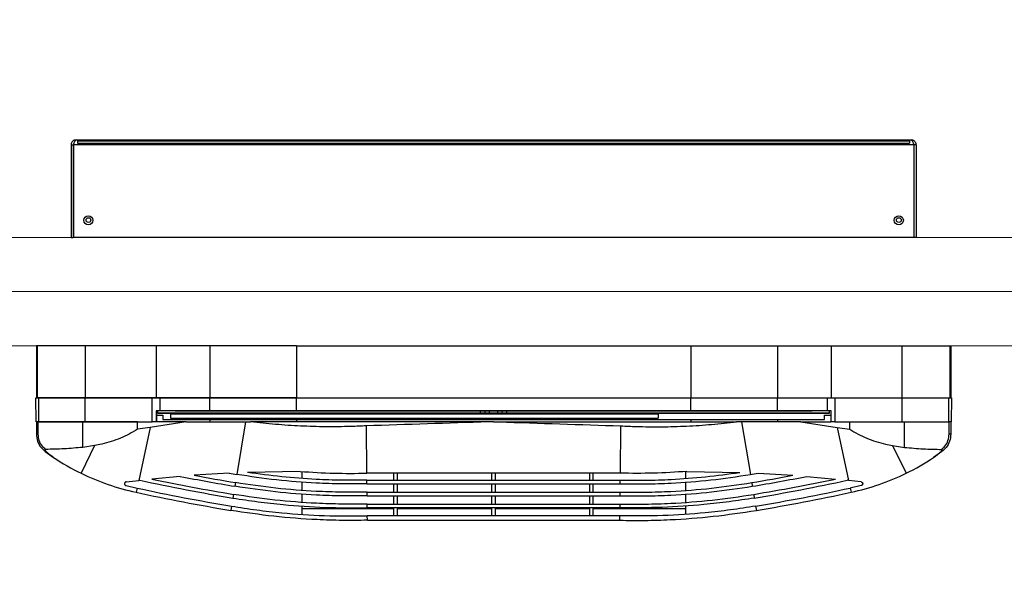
# Model space of a CAD drawing. Header units: millimetres. Extents: x -53179 to 121817, y -123620 to 254214.
# Tile 171 of 256: x 28677 to 29131, y 12651 to 12905. Entities that reach past the tile are written whole.
import ezdxf
from ezdxf import colors
from ezdxf.entities.mleader import LeaderData, LeaderLine
from ezdxf.math import Vec2, Vec3

# ---------------------------------------------------------------- set-up
doc = ezdxf.new("R2010")
doc.units = ezdxf.units.MM
doc.layers.add('_BV_NAWIEWNIK_OKIENNY', color=3, linetype='Continuous')
doc.layers.add('WM_opis', color=7, linetype='Continuous')
doc.layers.add('xref', color=8, linetype='Continuous', lineweight=13)
doc.layers.add('xref_ACAD-LSN_dyspozytornia_PW_rzuty_12$0$A okna zewnetrzne', color=8, linetype='Continuous', lineweight=9)
doc.styles.get("Standard").update_dxf_attribs({"font": 'arial.ttf'})

# ---------------------------------------------------------------- blocks, each defined once
blk = doc.blocks.new('xref_ACAD-LSN_dyspozytornia_PW_rzuty_12$0$blok do okna')
blk.add_lwpolyline([(-78.5, 0), (28.5, 0)])
blk = doc.blocks.new('xref_ACAD-LSN_dyspozytornia_PW_rzuty_12')
at = {"layer": 'xref_ACAD-LSN_dyspozytornia_PW_rzuty_12$0$A okna zewnetrzne', "linetype": 'Continuous', "lineweight": 9}
blk.add_lwpolyline([(70409.684, 91964.72), (70409.684, 91969.72), (70242.684, 91969.72), (70242.684, 91964.72)], close=True, dxfattribs=at)
at = {"layer": 'xref_ACAD-LSN_dyspozytornia_PW_rzuty_12$0$A okna zewnetrzne', "linetype": 'Continuous', "lineweight": 9, "rotation": 180}
blk.add_blockref('xref_ACAD-LSN_dyspozytornia_PW_rzuty_12$0$blok do okna', (70326.184, 91967.22), dxfattribs=at)
blk = doc.blocks.new('press aqustic + Bpro+dbr press_2')
at = {"layer": '_BV_NAWIEWNIK_OKIENNY', "linetype": 'Continuous', "lineweight": 25}
for p, q in [((-40.72, 211), (-40.72, 210.19)), ((-35, 211), (-40.72, 211)), ((-40.72, 210.19), (-35, 210.19)), ((-35, 211.09), (-24, 211.28)), ((-35, 210.02), (-35, 211.09)), ((-24, 210.05), (-35, 210.02)), ((-35, 189.65), (-35, 210.02)), ((-24, 211.28), (-24, 210.05)), ((0, 211), (-24, 211)), ((0, 210.98), (-24, 210.98)), ((0, 210.76), (-24, 210.76)), ((0, 210.58), (-24, 210.58)), ((-48.78, 206.93), (-51.48, 203.08)), ((50, 195), (50, 194)), ((92.7, 195), (50, 195)), ((92.7, 194), (50, 194)), ((50, -193.93), (50, 193.93)), ((92.7, 193.93), (50, 193.93)), ((52.5, 194), (52.5, 193.93)), ((67.5, 194), (67.5, 193.93)), ((92.7, 195), (92.7, 194)), ((92.7, -193.93), (92.7, 193.93)), ((94.5, 192), (93.5, 192)), ((93.5, 192), (93.5, -192)), ((94.5, 192), (94.5, -192)), ((95, 192.7), (95, -192.7)), ((-46.01, 184.14), (-58.79, 190.35)), ((-46.01, 184.14), (-46.82, 189.65)), ((-46.82, 189.65), (-35, 189.65)), ((-35, 164.4), (-35, 189.65)), ((-35, 188.49), (-24, 188.51)), ((0, 188.44), (-24, 188.44)), ((-24, 155.78), (-24, 188.44)), ((0, 155.78), (0, 188.44)), ((-64.48, 169.65), (-65.6, 164.58)), ((-62.72, 169.56), (-62.06, 163.81)), ((-65.6, 164.58), (-67.55, 165)), ((-37.7, 158.53), (-62.06, 163.81)), ((-62.06, 163.81), (-62, 163.23)), ((-37.7, 158.53), (-38.48, 164.4)), ((-38.48, 164.4), (-35, 164.4)), ((-60.22, 144.59), (-61.42, 157.77)), ((-35, 141.84), (-37.7, 158.53)), ((-35, 157.53), (-24, 157.55)), ((-35, 155.8), (-35, 157.53)), ((-30, 155.81), (-35, 155.8)), ((-35, 155.8), (-35, 155.74)), ((-35, 141.84), (-35, 155.65)), ((-32, 155.65), (-35, 155.65)), ((-30, 155.65), (-32, 155.65)), ((-32, 155.65), (-32, 152.65)), ((-31.1, 154.87), (-31, 154.97)), ((-31.1, 6), (-31.1, 154.87)), ((-31, 154.97), (-30, 154.99)), ((-31, 154.97), (-31, 6)), ((-30, 154.08), (-30, 155.81)), ((-24, 157.55), (-24, 154.08)), ((0, 155.78), (-24, 155.78)), ((-24, 131), (-24, 155.78)), ((0, 131), (0, 155.78)), ((-32, 152.65), (-34, 152.65)), ((-34, 152.65), (-34, 130.97)), ((-30, 131.01), (-30, 154.08)), ((-24, 154.08), (-30, 154.08)), ((-24, 154.08), (-24, 131.01)), ((-31.4, 149.13), (-33.4, 149.1)), ((-33.4, 149.1), (-33.4, -75.9)), ((-31.4, 149.13), (-31.4, -75.93)), ((-30.2, -147), (-30.2, 147)), ((-30.2, 147), (-30, 147)), ((-35, 141.84), (-35, 114.45)), ((-58.75, 122.04), (-59.72, 138.15)), ((-34, 130.97), (-35, 130.97)), ((-34, 130.97), (-34, 91)), ((-30, 131.01), (-24, 131.01)), ((-30, 91), (-30, 131.01)), ((-24, 131.01), (-24, 91)), ((0, 131), (-24, 131)), ((-24, 91), (-24, 131)), ((0, 91), (0, 131)), ((-73.95, 120.92), (-75.92, 121.25)), ((-68.52, 120.02), (-70.2, 120.3)), ((-63.1, 119.12), (-64.77, 119.4)), ((-35, 114.45), (-59.35, 118.5)), ((-57.95, 89.23), (-58.4, 113.64)), ((-35, 114.45), (-35, 112.17)), ((-35, 0), (-35, 112.17)), ((-34, 91), (-35, 91)), ((-34, 91), (-34, -91)), ((-30, 91), (-24, 91)), ((-30, -91), (-30, 91)), ((0, 91), (-24, 91)), ((-24, 91), (-24, -91)), ((0, 91), (0, -91)), ((-73.79, 88.5), (-77.74, 88.5)), ((-73.93, 88.5), (-77.74, 88.5)), ((-75, 88.5), (-75, 46)), ((-73.93, 88.5), (-73.93, 88.5)), ((-68.42, 88.5), (-72.23, 88.5)), ((-68.29, 88.5), (-72.1, 88.5)), ((-62.9, 88.5), (-66.71, 88.5)), ((-62.78, 88.5), (-66.59, 88.5)), ((-57.95, 88.5), (-61.2, 88.5)), ((-57.99, 88.5), (-61.1, 88.5)), ((-31.1, 61.72), (-31.4, 61.72)), ((-80.46, 58.28), (-78.46, 58.3)), ((-80.46, 58.28), (-80.46, -58.28)), ((-78.46, 58.3), (-78.46, 58.3)), ((-78.46, -58.3), (-78.46, 58.3)), ((-74.66, 58.34), (-72.96, 58.36)), ((-74.66, 58.34), (-74.66, 58.34)), ((-74.66, -58.34), (-74.66, 58.34)), ((-72.96, 58.36), (-72.96, 58.36)), ((-72.96, 58.36), (-72.96, -58.36)), ((-69.16, 58.4), (-67.46, 58.41)), ((-69.16, 58.4), (-69.16, 58.4)), ((-69.16, 58.4), (-69.16, -58.4)), ((-67.46, 58.41), (-67.46, 58.42)), ((-67.46, 58.41), (-67.46, -58.41)), ((-63.66, 58.45), (-61.96, 58.47)), ((-63.66, 58.45), (-63.66, 58.46)), ((-63.66, 58.45), (-63.66, -58.45)), ((-61.96, 58.47), (-61.96, 58.47)), ((-61.96, 58.47), (-61.96, -58.47)), ((-58.77, 58.5), (-36.89, 58.73)), ((-58.77, -58.5), (-58.77, 58.5)), ((-31.4, 58.28), (-31.1, 58.28)), ((-78.46, 46), (-74.66, 46)), ((-72.96, 46), (-69.16, 46)), ((-67.46, 46), (-63.66, 46)), ((-61.96, 46), (-58.77, 46)), ((-78.46, 44.4), (-74.66, 44.4)), ((-75, 44.4), (-75, 0.8)), ((-72.96, 44.4), (-69.16, 44.4)), ((-67.46, 44.4), (-63.66, 44.4)), ((-61.96, 44.4), (-58.77, 44.4)), ((-34, 42.55), (-33.4, 42.57)), ((-34, 30.65), (-33.4, 30.63)), ((-31, 6), (-30.2, 6)), ((-78.46, 0.8), (-74.66, 0.8)), ((-72.96, 0.8), (-69.16, 0.8)), ((-67.46, 0.8), (-63.66, 0.8)), ((-61.96, 0.8), (-58.77, 0.8)), ((-31.1, 1.72), (-31.4, 1.72)), ((-31.1, 2), (-31.1, 4.13)), ((-31, 2), (-31.1, 2)), ((-31.1, -2), (-31.1, 2)), ((-30.2, 4.01), (-31, 4.03)), ((-31, 4.03), (-31, 2)), ((-31, 2), (-31, -2)), ((-30.2, 2), (-31, 2)), ((-78.46, -0.8), (-74.66, -0.8)), ((-75, -0.8), (-75, -44.4)), ((-72.96, -0.8), (-69.16, -0.8)), ((-67.46, -0.8), (-63.66, -0.8)), ((-61.96, -0.8), (-58.77, -0.8)), ((-35, 0), (-35, -112.17)), ((-31.4, -1.72), (-31.1, -1.72)), ((-31, -2), (-31.1, -2)), ((-31.1, -4.13), (-31.1, -2)), ((-31, -2), (-31, -4.03)), ((-31, -2), (-30.2, -2)), ((-31, -4.03), (-30.2, -4.01)), ((-31.1, -154.87), (-31.1, -6)), ((-31, -6), (-31, -154.97)), ((-30.2, -6), (-31, -6)), ((-78.46, -44.4), (-74.66, -44.4)), ((-72.96, -44.4), (-69.16, -44.4)), ((-67.46, -44.4), (-63.66, -44.4)), ((-61.96, -44.4), (-58.77, -44.4)), ((-78.46, -46), (-74.66, -46)), ((-75, -46), (-75, -88.5)), ((-72.96, -46), (-69.16, -46)), ((-67.46, -46), (-63.66, -46)), ((-61.96, -46), (-58.77, -46)), ((-80.46, -58.28), (-78.46, -58.3)), ((-78.46, -58.3), (-78.46, -58.3)), ((-74.66, -58.34), (-74.66, -58.34)), ((-74.66, -58.34), (-72.96, -58.36)), ((-72.96, -58.36), (-72.96, -58.36)), ((-69.16, -58.4), (-69.16, -58.4)), ((-69.16, -58.4), (-67.46, -58.41)), ((-67.46, -58.41), (-67.46, -58.42)), ((-63.66, -58.45), (-63.66, -58.46)), ((-63.66, -58.45), (-61.96, -58.47)), ((-61.96, -58.47), (-61.96, -58.47)), ((-58.77, -58.5), (-36.89, -58.73)), ((-31.1, -58.28), (-31.4, -58.28)), ((-31.4, -61.72), (-31.1, -61.72)), ((-31.4, -75.93), (-33.4, -75.9)), ((-73.93, -88.5), (-77.74, -88.5)), ((-73.79, -88.5), (-77.74, -88.5)), ((-73.93, -88.5), (-73.93, -88.5)), ((-68.42, -88.5), (-72.23, -88.5)), ((-68.29, -88.5), (-72.1, -88.5)), ((-62.9, -88.5), (-66.71, -88.5)), ((-62.78, -88.5), (-66.59, -88.5)), ((-57.95, -88.5), (-61.2, -88.5)), ((-57.99, -88.5), (-61.1, -88.5)), ((-57.95, -89.23), (-58.4, -113.64)), ((-34, -91), (-35, -91)), ((-34, -91), (-34, -130.97)), ((-30, -131.01), (-30, -91)), ((-30, -91), (-24, -91)), ((0, -91), (-24, -91)), ((-24, -91), (-24, -131)), ((-24, -91), (-24, -130.89)), ((0, -91), (0, -131)), ((-35, -114.45), (-35, -112.17)), ((-35, -114.45), (-59.35, -118.5)), ((-35, -141.84), (-35, -114.45)), ((-73.95, -120.92), (-75.92, -121.25)), ((-68.52, -120.02), (-70.2, -120.3)), ((-63.1, -119.12), (-64.77, -119.4)), ((-58.75, -122.04), (-59.72, -138.15)), ((-34, -130.97), (-35, -130.97)), ((-34, -130.97), (-34, -152.65)), ((-30, -131.01), (-24, -131.01)), ((-30, -154.08), (-30, -131.01)), ((-24, -130.89), (-24, -130.89)), ((-24, -130.89), (-24, -131.01)), ((-24, -130.89), (-24, -131.01)), ((0, -131), (-24, -131)), ((-24, -131), (-24, -155.78)), ((-24, -131.01), (-24, -154.08)), ((0, -131), (0, -155.78)), ((-60.22, -144.59), (-61.42, -157.77)), ((-35, -141.84), (-37.7, -158.53)), ((-35, -141.84), (-35, -155.65)), ((-30, -147), (-30.2, -147)), ((-34, -152.65), (-32, -152.65)), ((-32, -152.65), (-32, -155.65)), ((-30, -154.08), (-24, -154.08)), ((-30, -155.81), (-30, -154.08)), ((-24, -154.08), (-24, -157.55)), ((-37.7, -158.53), (-62.06, -163.81)), ((-37.7, -158.53), (-38.48, -164.4)), ((-32, -155.65), (-35, -155.65)), ((-35, -155.74), (-35, -155.8)), ((-35, -157.53), (-35, -155.8)), ((-35, -155.8), (-30, -155.81)), ((-24, -157.55), (-35, -157.53)), ((-30, -155.65), (-32, -155.65)), ((-31.1, -154.87), (-31, -154.97)), ((-31, -154.97), (-30, -154.99)), ((0, -155.78), (-24, -155.78)), ((-24, -155.78), (-24, -188.44)), ((0, -155.78), (0, -188.44)), ((-62.06, -163.81), (-62, -163.23)), ((-65.6, -164.58), (-67.55, -165)), ((-64.48, -169.65), (-65.6, -164.58)), ((-62.72, -169.56), (-62.06, -163.81)), ((-38.48, -164.4), (-35, -164.4)), ((-35, -164.4), (-35, -189.65)), ((-46.01, -184.14), (-58.79, -190.35)), ((-46.01, -184.14), (-46.82, -189.65)), ((-46.82, -189.65), (-35, -189.65)), ((-35, -188.48), (-24, -188.5)), ((-35, -189.65), (-35, -210.02)), ((0, -188.44), (-24, -188.44)), ((92.7, -193.93), (50, -193.93)), ((50, -195), (50, -194)), ((92.7, -194), (50, -194)), ((92.7, -195), (50, -195)), ((52.5, -194), (52.5, -193.93)), ((67.5, -194), (67.5, -193.93)), ((92.7, -195), (92.7, -194)), ((94.5, -192), (93.5, -192)), ((-48.78, -206.93), (-51.48, -203.08)), ((-40.72, -210.19), (-35, -210.19)), ((-40.72, -211), (-40.72, -210.19)), ((-35, -211), (-40.72, -211)), ((-35, -210.02), (-24, -210.05)), ((-35, -211.09), (-35, -210.02)), ((-24, -211.28), (-35, -211.09)), ((-24, -210.05), (-24, -211.28)), ((0, -210.58), (-24, -210.58)), ((0, -210.76), (-24, -210.76)), ((0, -210.98), (-24, -210.98)), ((0, -211), (-24, -211))]:
    blk.add_line(p, q, dxfattribs=at)
at = {"layer": '_BV_NAWIEWNIK_OKIENNY', "linetype": 'Continuous', "lineweight": 25, "flags": 128}
for points in [[(-31.4, 44.65), (-31.27, 44.53), (-31.1, 44.33)], [(-31.1, -44.33), (-31.27, -44.53), (-31.4, -44.65)]]:
    blk.add_lwpolyline(points, dxfattribs=at)
at = {"layer": '_BV_NAWIEWNIK_OKIENNY', "linetype": 'Continuous', "lineweight": 25}
for centre, radius in [((57.9, 187), 2.1), ((58, 187), 1.1), ((57.9, -187), 2.1), ((58, -187), 1.1)]:
    blk.add_circle(centre, radius, dxfattribs=at)
for centre, radius, start, end in [((-48.76, 206.38), 0.554, 48.8487, 91.1), ((36.65, 144.02), 106.09, 146.1673, 154.1047), ((42.62, 141.12), 112.73, 154.1047, 167.7689), ((823.05, -28.06), 911.28, 167.76893, 170.56982), ((823.05, -28.06), 909.28, 167.76893, 170.56982), ((823.05, -28.06), 905.48, 167.80402, 170.56982), ((823.05, -28.06), 903.78, 168.13461, 170.56982), ((823.05, -28.06), 899.98, 168.9399, 170.56982), ((823.05, -28.06), 898.28, 169.33695, 170.56982), ((823.05, -28.06), 894.48, 170.33988, 170.56982), ((-32.4, 43.4), 1.6, 128.6822, 180), ((-32.4, -43.4), 1.6, 180, 231.3178), ((823.05, 28.06), 911.28, 189.43018, 192.23107), ((823.05, 28.06), 909.28, 189.43018, 192.23107), ((823.05, 28.06), 905.48, 189.43018, 192.19598), ((823.05, 28.06), 903.78, 189.43018, 191.86539), ((823.05, 28.06), 899.98, 189.43018, 191.0601), ((823.05, 28.06), 898.28, 189.43018, 190.66305), ((823.05, 28.06), 894.48, 189.43018, 189.66012), ((42.62, -141.12), 112.73, 192.2311, 205.8953), ((36.65, -144.02), 106.09, 205.8953, 213.8327), ((-48.76, -206.38), 0.554, 268.9, 311.1513)]:
    blk.add_arc(centre, radius, start, end, dxfattribs=at)
for points, knots in [([(-40.72, 211), (-41.83, 210.89), (-44.04, 210.67), (-46.87, 209.12), (-48.18, 207.61), (-48.78, 206.93)], [0, 0, 0, 0, 0.354518, 0.708699, 1, 1, 1, 1]), ([(-47.76, 206.78), (-47.29, 207.3), (-46.15, 208.55), (-43.71, 209.89), (-41.72, 210.09), (-40.72, 210.19)], [0, 0, 0, 0, 0.26193, 0.631015, 1, 1, 1, 1]), ([(-35, 210.02), (-35, 206.48), (-35, 202.93), (-35, 197.54), (-35, 195.74), (-35, 192.12), (-35, 190.31), (-35, 188.49), (-35, 188.49), (-35, 188.49), (-35, 188.49)], [-0.044316, -0.044316, -0.044316, -0.044316, 0.469804, 0.469804, 0.726864, 0.726864, 0.983924, 0.983924, 0.983924, 0.983951, 0.983951, 0.983951, 0.983951]), ([(-24, 210.76), (-24, 210.82), (-24, 210.94), (-24, 210.97), (-24, 210.98)], [0, 0, 0, 0, 0.499926, 1, 1, 1, 1]), ([(-24, 210.58), (-24, 210.61), (-24, 210.68), (-24, 210.74), (-24, 210.76)], [0, 0, 0, 0, 0.4955515, 1, 1, 1, 1]), ([(-24, 188.44), (-24, 189.89), (-24, 192.84), (-24, 197.13), (-24, 201.39), (-24, 205.82), (-24, 208.9), (-24, 210.58)], [0, 0, 0, 0, 0.1949605, 0.3966085, 0.5812035, 0.771816, 1, 1, 1, 1]), ([(-24, 210.05), (-24, 206.51), (-24, 202.96), (-24, 197.57), (-24, 195.77), (-24, 192.14), (-24, 190.33), (-24, 188.51)], [-0.044316, -0.044316, -0.044316, -0.044316, 0.469804, 0.469804, 0.726864, 0.726864, 0.983924, 0.983924, 0.983924, 0.983924]), ([(0, 210.76), (0, 210.82), (0, 210.94), (0, 210.97), (0, 210.98)], [0, 0, 0, 0, 0.499926, 1, 1, 1, 1]), ([(0, 210.58), (0, 210.61), (0, 210.68), (0, 210.74), (0, 210.76)], [0, 0, 0, 0, 0.4955515, 1, 1, 1, 1]), ([(0, 188.44), (0, 189.89), (0, 192.84), (0, 197.13), (0, 201.39), (0, 205.82), (0, 208.9), (0, 210.58)], [0, 0, 0, 0, 0.194974, 0.396617, 0.581222, 0.771843, 1, 1, 1, 1]), ([(-51.48, 203.08), (-51.1, 203.63), (-50.45, 204.56), (-49.44, 205.83), (-48.75, 206.47), (-48.4, 206.79)], [0, 0, 0, 0, 0.413887, 0.705426, 1, 1, 1, 1]), ([(-48.4, 206.79), (-48.32, 206.85), (-48.21, 206.93), (-48.05, 207), (-47.95, 207.02), (-47.88, 207.01), (-47.83, 206.98), (-47.79, 206.94), (-47.77, 206.87), (-47.76, 206.82), (-47.76, 206.78)], [0, 0, 0, 0, 0.329708, 0.491583, 0.612974, 0.682493, 0.74174, 0.801052, 0.881975, 1, 1, 1, 1]), ([(-46.82, 189.65), (-47.09, 192.5), (-47.63, 198.22), (-47.72, 203.93), (-47.76, 206.78)], [0, 0, 0, 0, 0.499185, 1, 1, 1, 1]), ([(93.63, 193.6), (93.63, 193.61), (93.53, 193.75), (93.2, 193.93), (92.87, 193.98), (92.7, 194)], [0, 0, 0, 0, 0.0213885, 0.5106943, 1, 1, 1, 1]), ([(-35, 188.49), (-35, 188.49), (-35, 188.49), (-35, 188.49), (-35, 178.17), (-35, 167.85), (-35, 157.53)], [0.00022, 0.00022, 0.00022, 0.00022, 0.0002375, 0.0002375, 0.0002375, 0.9497193, 0.9497193, 0.9497193, 0.9497193]), ([(-38.48, 164.4), (-39.25, 165.65), (-40.8, 168.15), (-42.63, 172.22), (-44.15, 176.46), (-45.26, 180.46), (-45.79, 183.05), (-46.01, 184.14)], [0, 0, 0, 0, 0.206803, 0.413739, 0.627676, 0.841663, 1, 1, 1, 1]), ([(-62.72, 169.56), (-62.74, 169.66), (-62.79, 169.86), (-62.97, 170.1), (-63.21, 170.28), (-63.51, 170.36), (-63.83, 170.34), (-64.12, 170.21), (-64.34, 169.99), (-64.45, 169.79), (-64.48, 169.67), (-64.48, 169.65)], [0, 0, 0, 0, 0.117992, 0.235934, 0.357144, 0.482427, 0.609666, 0.735616, 0.857466, 0.974436, 1, 1, 1, 1]), ([(-80.46, 58.28), (-80.5, 62.14), (-80.59, 69.87), (-80.12, 84.25), (-78.87, 101.44), (-76.9, 114.64), (-75.92, 121.25)], [0, 0, 0, 0, 0.183274, 0.36676, 0.682835, 1, 1, 1, 1]), ([(-73.95, 120.92), (-74.55, 117.07), (-75.75, 109.35), (-77.33, 95.07), (-78.54, 78.04), (-78.49, 64.89), (-78.46, 58.3)], [0, 0, 0, 0, 0.186137, 0.372497, 0.685718, 1, 1, 1, 1]), ([(-70.2, 120.3), (-70.8, 116.45), (-72, 108.73), (-73.56, 94.55), (-74.74, 77.75), (-74.69, 64.82), (-74.66, 58.34)], [0, 0, 0, 0, 0.1881273, 0.3764839, 0.6877208, 1, 1, 1, 1]), ([(-72.96, 58.36), (-73, 62.26), (-73.09, 70.07), (-72.6, 84.27), (-71.36, 100.97), (-69.47, 113.66), (-68.52, 120.02)], [0, 0, 0, 0, 0.189032, 0.378296, 0.688631, 1, 1, 1, 1]), ([(-69.16, 58.4), (-69.2, 62.3), (-69.29, 70.11), (-68.8, 84.2), (-67.57, 100.68), (-65.71, 113.15), (-64.77, 119.4)], [0, 0, 0, 0, 0.1910852, 0.3824111, 0.6906982, 1, 1, 1, 1]), ([(-67.46, 58.42), (-67.5, 62.32), (-67.59, 70.12), (-67.1, 84.17), (-65.87, 100.55), (-64.02, 112.92), (-63.1, 119.12)], [0, 0, 0, 0, 0.1920186, 0.3842817, 0.6916378, 1, 1, 1, 1]), ([(-63.66, 58.46), (-63.7, 62.36), (-63.79, 70.16), (-63.29, 84.1), (-62.07, 100.26), (-60.26, 112.41), (-59.35, 118.5)], [0, 0, 0, 0, 0.194139, 0.388531, 0.693772, 1, 1, 1, 1]), ([(-61.96, 58.47), (-62, 62.37), (-62.09, 70.18), (-61.62, 83.3), (-60.56, 97.82), (-59.12, 108.36), (-58.4, 113.64)], [0, 0, 0, 0, 0.211434, 0.423147, 0.71122, 1, 1, 1, 1]), ([(-36.89, 58.73), (-37, 61.11), (-37.3, 67.36), (-37.39, 77.48), (-37.07, 89.07), (-36.32, 100.64), (-35.44, 108.32), (-35, 112.17)], [0, 0, 0, 0, 0.133724, 0.35013, 0.566862, 0.783268, 1, 1, 1, 1]), ([(-57.95, 89.23), (-58.27, 84.05), (-58.92, 73.82), (-58.82, 63.57), (-58.77, 58.5)], [0, 0, 0, 0, 0.505764, 1, 1, 1, 1]), ([(-35, 0), (-35.03, 0.81), (-35.66, 20.39), (-36.29, 39.97), (-36.89, 58.73)], [0, 0, 0, 0, 0.0415248, 1, 1, 1, 1]), ([(-31.1, 4.13), (-31.1, 4.17), (-31.1, 4.23), (-31.1, 4.64), (-31.1, 4.97), (-31.1, 5.18), (-31.1, 5.38), (-31.1, 5.57), (-31.1, 5.75), (-31.1, 5.88), (-31.1, 5.97), (-31.1, 6)], [0, 0, 0, 0, 0.471273, 0.722757, 0.810803, 0.871427, 0.913618, 0.956119, 0.973585, 0.991232, 1, 1, 1, 1]), ([(-31, 6), (-31, 6), (-31, 5.96), (-31, 5.85), (-31, 5.69), (-31, 5.49), (-31, 5.3), (-31, 5.09), (-31, 4.88), (-31, 4.54), (-31, 4.13), (-31, 4.07), (-31, 4.03)], [0, 0, 0, 0, 0.000006, 0.011599, 0.032589, 0.051607, 0.095508, 0.138008, 0.198568, 0.285974, 0.534723, 1, 1, 1, 1]), ([(-35, 0), (-35.03, -0.81), (-35.66, -20.39), (-36.29, -39.97), (-36.89, -58.73)], [0, 0, 0, 0, 0.0415248, 1, 1, 1, 1]), ([(-31.1, -6), (-31.1, -5.96), (-31.1, -5.88), (-31.1, -5.72), (-31.1, -5.41), (-31.1, -4.97), (-31.1, -4.55), (-31.1, -4.35), (-31.1, -4.17), (-31.1, -4.14), (-31.1, -4.13)], [0, 0, 0, 0, 0.010263, 0.024712, 0.05301, 0.150104, 0.364602, 0.58, 0.682132, 1, 1, 1, 1]), ([(-31, -4.03), (-31, -4.03), (-31, -4.03), (-31, -4.13), (-31, -4.46), (-31, -4.87), (-31, -5.33), (-31, -5.66), (-31, -5.85), (-31, -5.95), (-31, -6), (-31, -6)], [0, 0, 0, 0, 0.000006, 0.414579, 0.627947, 0.840428, 0.938793, 0.969322, 0.986513, 0.999994, 1, 1, 1, 1]), ([(-80.46, -58.28), (-80.5, -62.14), (-80.59, -69.87), (-80.12, -84.25), (-78.87, -101.44), (-76.9, -114.64), (-75.92, -121.25)], [0, 0, 0, 0, 0.183274, 0.36676, 0.682835, 1, 1, 1, 1]), ([(-73.95, -120.92), (-74.55, -117.07), (-75.75, -109.35), (-77.33, -95.07), (-78.54, -78.04), (-78.49, -64.89), (-78.46, -58.3)], [0, 0, 0, 0, 0.186137, 0.372497, 0.685718, 1, 1, 1, 1]), ([(-70.2, -120.3), (-70.8, -116.45), (-72, -108.73), (-73.56, -94.55), (-74.74, -77.75), (-74.69, -64.82), (-74.66, -58.34)], [0, 0, 0, 0, 0.1881273, 0.3764839, 0.6877208, 1, 1, 1, 1]), ([(-72.96, -58.36), (-73, -62.26), (-73.09, -70.07), (-72.6, -84.27), (-71.36, -100.97), (-69.47, -113.66), (-68.52, -120.02)], [0, 0, 0, 0, 0.1890316, 0.3782959, 0.6886311, 1, 1, 1, 1]), ([(-69.16, -58.4), (-69.2, -62.3), (-69.29, -70.11), (-68.8, -84.2), (-67.57, -100.68), (-65.71, -113.15), (-64.77, -119.4)], [0, 0, 0, 0, 0.191085, 0.382411, 0.690698, 1, 1, 1, 1]), ([(-67.46, -58.42), (-67.5, -62.32), (-67.59, -70.12), (-67.1, -84.17), (-65.87, -100.55), (-64.02, -112.92), (-63.1, -119.12)], [0, 0, 0, 0, 0.192019, 0.384282, 0.691638, 1, 1, 1, 1]), ([(-63.66, -58.46), (-63.7, -62.36), (-63.79, -70.16), (-63.29, -84.1), (-62.07, -100.26), (-60.26, -112.41), (-59.35, -118.5)], [0, 0, 0, 0, 0.194139, 0.388531, 0.693772, 1, 1, 1, 1]), ([(-61.96, -58.47), (-62, -62.37), (-62.09, -70.18), (-61.62, -83.3), (-60.56, -97.82), (-59.12, -108.36), (-58.4, -113.64)], [0, 0, 0, 0, 0.211434, 0.423147, 0.71122, 1, 1, 1, 1]), ([(-57.95, -89.23), (-58.27, -84.05), (-58.92, -73.82), (-58.82, -63.57), (-58.77, -58.5)], [0, 0, 0, 0, 0.505764, 1, 1, 1, 1]), ([(-36.89, -58.73), (-37, -61.11), (-37.3, -67.36), (-37.39, -77.48), (-37.07, -89.07), (-36.32, -100.64), (-35.44, -108.32), (-35, -112.17)], [0, 0, 0, 0, 0.133724, 0.35013, 0.566862, 0.783268, 1, 1, 1, 1]), ([(-35, -157.53), (-35, -167.84), (-35, -178.16), (-35, -188.48), (-35, -188.48), (-35, -188.48), (-35, -188.48)], [0.00164746, 0.00164746, 0.00164746, 0.00164746, 0.03274507, 0.03274507, 0.03274507, 0.03274564, 0.03274564, 0.03274564, 0.03274564]), ([(-38.48, -164.4), (-39.25, -165.65), (-40.8, -168.15), (-42.63, -172.22), (-44.15, -176.46), (-45.26, -180.46), (-45.79, -183.05), (-46.01, -184.14)], [0, 0, 0, 0, 0.206803, 0.413739, 0.627676, 0.841663, 1, 1, 1, 1]), ([(-62.72, -169.56), (-62.74, -169.66), (-62.79, -169.86), (-62.97, -170.1), (-63.21, -170.28), (-63.51, -170.36), (-63.83, -170.34), (-64.12, -170.21), (-64.34, -169.99), (-64.45, -169.79), (-64.48, -169.67), (-64.48, -169.65)], [0, 0, 0, 0, 0.117992, 0.235934, 0.357144, 0.482427, 0.609666, 0.735616, 0.857466, 0.974436, 1, 1, 1, 1]), ([(-46.82, -189.65), (-47.09, -192.5), (-47.63, -198.22), (-47.72, -203.93), (-47.76, -206.78)], [0, 0, 0, 0, 0.499185, 1, 1, 1, 1]), ([(-35, -188.48), (-35, -188.48), (-35, -188.48), (-35, -188.48), (-35, -190.29), (-35, -192.11), (-35, -195.73), (-35, -197.54), (-35, -202.92), (-35, -206.48), (-35, -210.02)], [0.016038, 0.016038, 0.016038, 0.016038, 0.016065, 0.016065, 0.016065, 0.273121, 0.273121, 0.530176, 0.530176, 1.044287, 1.044287, 1.044287, 1.044287]), ([(-24, -188.44), (-24, -189.89), (-24, -192.84), (-24, -197.13), (-24, -201.39), (-24, -205.82), (-24, -208.9), (-24, -210.58)], [0, 0, 0, 0, 0.1949738, 0.3966174, 0.5812215, 0.7718429, 1, 1, 1, 1]), ([(-24, -188.5), (-24, -190.31), (-24, -192.13), (-24, -195.76), (-24, -197.56), (-24, -202.96), (-24, -206.51), (-24, -210.05)], [0.016065, 0.016065, 0.016065, 0.016065, 0.273121, 0.273121, 0.530176, 0.530176, 1.044287, 1.044287, 1.044287, 1.044287]), ([(0, -188.44), (0, -189.89), (0, -192.84), (0, -197.13), (0, -201.39), (0, -205.82), (0, -208.9), (0, -210.58)], [0, 0, 0, 0, 0.19496, 0.396609, 0.581204, 0.771816, 1, 1, 1, 1]), ([(92.7, -194), (92.87, -193.98), (93.2, -193.93), (93.53, -193.75), (93.63, -193.61), (93.63, -193.6)], [0, 0, 0, 0, 0.489306, 0.978611, 1, 1, 1, 1]), ([(-51.48, -203.08), (-51.1, -203.63), (-50.45, -204.56), (-49.44, -205.83), (-48.75, -206.47), (-48.4, -206.79)], [0, 0, 0, 0, 0.413887, 0.705426, 1, 1, 1, 1]), ([(-40.72, -211), (-41.83, -210.89), (-44.04, -210.67), (-46.87, -209.12), (-48.18, -207.61), (-48.78, -206.93)], [0, 0, 0, 0, 0.354518, 0.708699, 1, 1, 1, 1]), ([(-48.4, -206.79), (-48.32, -206.85), (-48.21, -206.93), (-48.05, -207), (-47.95, -207.02), (-47.88, -207.01), (-47.83, -206.98), (-47.79, -206.94), (-47.77, -206.87), (-47.76, -206.82), (-47.76, -206.78)], [0, 0, 0, 0, 0.329708, 0.491583, 0.612974, 0.682493, 0.74174, 0.801052, 0.881975, 1, 1, 1, 1]), ([(-47.76, -206.78), (-47.29, -207.3), (-46.15, -208.55), (-43.71, -209.89), (-41.72, -210.09), (-40.72, -210.19)], [0, 0, 0, 0, 0.26193, 0.631015, 1, 1, 1, 1]), ([(-24, -210.58), (-24, -210.61), (-24, -210.68), (-24, -210.74), (-24, -210.76)], [0, 0, 0, 0, 0.4955515, 1, 1, 1, 1]), ([(-24, -210.76), (-24, -210.82), (-24, -210.94), (-24, -210.97), (-24, -210.98)], [0, 0, 0, 0, 0.499926, 1, 1, 1, 1]), ([(0, -210.58), (0, -210.61), (0, -210.68), (0, -210.74), (0, -210.76)], [0, 0, 0, 0, 0.4955515, 1, 1, 1, 1]), ([(0, -210.76), (0, -210.82), (0, -210.94), (0, -210.97), (0, -210.98)], [0, 0, 0, 0, 0.499926, 1, 1, 1, 1])]:
    blk.add_open_spline(points, degree=3, knots=knots, dxfattribs=at)
for points in [[(95, 192.7), (94.97, 193), (94.9, 193.6), (94.36, 194.36), (93.6, 194.9), (93, 194.97), (92.7, 195)], [(92.7, 193.93), (93, 193.83), (93.6, 193.62), (94.36, 193.31), (94.9, 193.01), (94.97, 192.8), (95, 192.7)], [(-24, 188.51), (-24, 178.19), (-24, 167.87), (-24, 157.55)], [(-31.1, 6), (-31.1, 6), (-31.1, 6), (-31.07, 6), (-31.04, 6), (-31.01, 6), (-31, 6)], [(-31, 4.03), (-31.01, 4.03), (-31.04, 4.03), (-31.07, 4.05), (-31.1, 4.09), (-31.1, 4.11), (-31.1, 4.13)], [(-31, -4.03), (-31.01, -4.03), (-31.04, -4.03), (-31.07, -4.05), (-31.1, -4.09), (-31.1, -4.11), (-31.1, -4.13)], [(-31, -6), (-31.01, -6), (-31.04, -6), (-31.07, -6), (-31.1, -6), (-31.1, -6), (-31.1, -6)], [(-24, -157.55), (-24, -167.86), (-24, -178.18), (-24, -188.5)], [(95, -192.7), (94.97, -192.8), (94.9, -193.01), (94.36, -193.31), (93.6, -193.62), (93, -193.83), (92.7, -193.93)], [(92.7, -195), (93, -194.97), (93.6, -194.9), (94.36, -194.36), (94.9, -193.6), (94.97, -193), (95, -192.7)]]:
    blk.add_open_spline(points, degree=3, dxfattribs=at)

msp = doc.modelspace()

# ---------------------------------------------------------------- block references
at = {"layer": 'xref', "xscale": 10, "yscale": 10, "zscale": 10}
msp.add_blockref('xref_ACAD-LSN_dyspozytornia_PW_rzuty_12', (-674616.84, -906892.2), dxfattribs=at)

# ---------------------------------------------------------------- next in the draw order: block references
at = {"layer": '_BV_NAWIEWNIK_OKIENNY', "rotation": 90}
msp.add_blockref('press aqustic + Bpro+dbr press_2', (28895.77, 12755), dxfattribs=at)

# ---------------------------------------------------------------- next in the draw order: leaders
at = {"layer": 'WM_opis', "lineweight": 9}
ml = msp.add_multileader_mtext('Standard', dxfattribs=at)
ml.set_content('\\fArial Narrow|b0|i0|c238;Poza zakresem opracowania', color=256)
ml.set_leader_properties(color=256)
ml.build(insert=Vec2(0, 0))
ml.multileader.update_dxf_attribs({"dogleg_length": 4, "arrow_head_size": 150})
ctx = ml.context
ctx.base_point, ctx.char_height, ctx.arrow_head_size, ctx.landing_gap_size, ctx.plane_origin = Vec3(27773.84, 110791.22), 125, 150, 15, Vec3(138488.44, 139009.29)
ctx.text_align_type = 1
notes = []
notes.append((ctx, [(0, (0, 0, 0), (0, 0), (1, 0), 1, [])]))
ctx.mtext.insert, ctx.mtext.alignment = Vec3(28700.06, 110871.05), 2
ml = msp.add_multileader_mtext('Standard', dxfattribs=at)
ml.set_content('\\fArial Narrow|b0|i0|c238;Poza zakresem opracowania', color=256)
ml.set_leader_properties(color=256)
ml.build(insert=Vec2(0, 0))
ml.multileader.update_dxf_attribs({"dogleg_length": 4, "arrow_head_size": 150})
ctx = ml.context
ctx.base_point, ctx.char_height, ctx.arrow_head_size, ctx.landing_gap_size, ctx.plane_origin = Vec3(32327.55, 110791.22), 125, 150, 15, Vec3(143042.16, 139009.29)
ctx.text_align_type = 1
notes.append((ctx, [(0, (0, 0, 0), (0, 0), (1, 0), 1, [])]))
ctx.mtext.insert, ctx.mtext.alignment = Vec3(33253.78, 110871.05), 2
ml = msp.add_multileader_mtext('Standard', dxfattribs=at)
ml.set_content('\\fArial Narrow|b0|i0|c238;Poza zakresem opracowania', color=256)
ml.set_leader_properties(color=256)
ml.build(insert=Vec2(0, 0))
ml.multileader.update_dxf_attribs({"dogleg_length": 4, "arrow_head_size": 150})
ctx = ml.context
ctx.base_point, ctx.char_height, ctx.arrow_head_size, ctx.landing_gap_size, ctx.plane_origin = Vec3(36843.32, 110791.22), 125, 150, 15, Vec3(147557.93, 139009.29)
ctx.text_align_type = 1
notes.append((ctx, [(0, (0, 0, 0), (0, 0), (1, 0), 1, [])]))
ctx.mtext.insert, ctx.mtext.alignment = Vec3(37769.55, 110871.05), 2
ml = msp.add_multileader_mtext('Standard', dxfattribs=at)
ml.set_content('\\fArial Narrow|b0|i0|c238;Poza zakresem opracowania', color=256)
ml.set_leader_properties(color=256)
ml.build(insert=Vec2(0, 0))
ml.multileader.update_dxf_attribs({"dogleg_length": 4, "arrow_head_size": 150})
ctx = ml.context
ctx.base_point, ctx.char_height, ctx.arrow_head_size, ctx.landing_gap_size, ctx.plane_origin = Vec3(39778.78, 110791.22), 125, 150, 15, Vec3(150493.38, 139009.29)
ctx.text_align_type = 1
notes.append((ctx, [(0, (0, 0, 0), (0, 0), (1, 0), 1, [])]))
ctx.mtext.insert, ctx.mtext.alignment = Vec3(40705, 110871.05), 2
ml = msp.add_multileader_mtext('Standard', dxfattribs=at)
ml.set_content('\\fArial Narrow|b0|i0|c238;Poza zakresem opracowania', color=256)
ml.set_leader_properties(color=256)
ml.build(insert=Vec2(0, 0))
ml.multileader.update_dxf_attribs({"dogleg_length": 4, "arrow_head_size": 150})
ctx = ml.context
ctx.base_point, ctx.char_height, ctx.arrow_head_size, ctx.landing_gap_size, ctx.plane_origin = Vec3(43183.3, 110791.22), 125, 150, 15, Vec3(153897.91, 139009.29)
ctx.text_align_type = 1
notes.append((ctx, [(0, (0, 0, 0), (0, 0), (1, 0), 1, [])]))
ctx.mtext.insert, ctx.mtext.alignment = Vec3(44109.52, 110871.05), 2
ml = msp.add_multileader_mtext('Standard', dxfattribs=at)
ml.set_content('\\fArial Narrow|b0|i0|c238;Poza zakresem opracowania', color=256)
ml.set_leader_properties(color=256)
ml.build(insert=Vec2(0, 0))
ml.multileader.update_dxf_attribs({"dogleg_length": 4, "arrow_head_size": 150})
ctx = ml.context
ctx.base_point, ctx.char_height, ctx.arrow_head_size, ctx.landing_gap_size, ctx.plane_origin = Vec3(48591.11, 110791.22), 125, 150, 15, Vec3(159305.72, 139009.29)
ctx.text_align_type = 1
notes.append((ctx, [(0, (0, 0, 0), (0, 0), (1, 0), 1, [])]))
ctx.mtext.insert, ctx.mtext.alignment = Vec3(49517.34, 110871.05), 2
ml = msp.add_multileader_mtext('Standard', dxfattribs=at)
ml.set_content('\\fArial Narrow|b0|i0|c238;Poza zakresem opracowania', color=256)
ml.set_leader_properties(color=256)
ml.build(insert=Vec2(0, 0))
ml.multileader.update_dxf_attribs({"dogleg_length": 4, "arrow_head_size": 150})
ctx = ml.context
ctx.base_point, ctx.char_height, ctx.arrow_head_size, ctx.landing_gap_size, ctx.plane_origin = Vec3(51708.24, 110791.22), 125, 150, 15, Vec3(162422.85, 139009.29)
ctx.text_align_type = 1
notes.append((ctx, [(0, (0, 0, 0), (0, 0), (1, 0), 1, [])]))
ctx.mtext.insert, ctx.mtext.alignment = Vec3(52634.47, 110871.05), 2
ml = msp.add_multileader_mtext('Standard', dxfattribs=at)
ml.set_content('\\fArial Narrow|b0|i0|c238;Poza zakresem opracowania', color=256)
ml.set_leader_properties(color=256)
ml.build(insert=Vec2(0, 0))
ml.multileader.update_dxf_attribs({"dogleg_length": 4, "arrow_head_size": 150})
ctx = ml.context
ctx.base_point, ctx.char_height, ctx.arrow_head_size, ctx.landing_gap_size, ctx.plane_origin = Vec3(49892.18, 103205.3), 125, 150, 15, Vec3(160606.78, 131423.38)
ctx.text_align_type = 1
notes.append((ctx, [(0, (0, 0, 0), (0, 0), (1, 0), 1, [])]))
ctx.mtext.insert, ctx.mtext.alignment = Vec3(50818.4, 103285.13), 2
ml = msp.add_multileader_mtext('Standard', dxfattribs=at)
ml.set_content('\\fArial Narrow|b0|i0|c238;Poza zakresem opracowania', color=256)
ml.set_leader_properties(color=256)
ml.build(insert=Vec2(0, 0))
ml.multileader.update_dxf_attribs({"dogleg_length": 4, "arrow_head_size": 150})
ctx = ml.context
ctx.base_point, ctx.char_height, ctx.arrow_head_size, ctx.landing_gap_size, ctx.plane_origin = Vec3(45528.2, 103205.3), 125, 150, 15, Vec3(156242.8, 131423.38)
ctx.text_align_type = 1
notes.append((ctx, [(0, (0, 0, 0), (0, 0), (1, 0), 1, [])]))
ctx.mtext.insert, ctx.mtext.alignment = Vec3(46454.42, 103285.13), 2
ml = msp.add_multileader_mtext('Standard', dxfattribs=at)
ml.set_content('\\fArial Narrow|b0|i0|c238;Poza zakresem opracowania', color=256)
ml.set_leader_properties(color=256)
ml.build(insert=Vec2(0, 0))
ml.multileader.update_dxf_attribs({"dogleg_length": 4, "arrow_head_size": 150})
ctx = ml.context
ctx.base_point, ctx.char_height, ctx.arrow_head_size, ctx.landing_gap_size, ctx.plane_origin = Vec3(42682.13, 103205.3), 125, 150, 15, Vec3(153396.73, 131423.38)
ctx.text_align_type = 1
notes.append((ctx, [(0, (0, 0, 0), (0, 0), (1, 0), 1, [])]))
ctx.mtext.insert, ctx.mtext.alignment = Vec3(43608.35, 103285.13), 2
ml = msp.add_multileader_mtext('Standard', dxfattribs=at)
ml.set_content('\\fArial Narrow|b0|i0|c238;Poza zakresem opracowania', color=256)
ml.set_leader_properties(color=256)
ml.build(insert=Vec2(0, 0))
ml.multileader.update_dxf_attribs({"dogleg_length": 4, "arrow_head_size": 150})
ctx = ml.context
ctx.base_point, ctx.char_height, ctx.arrow_head_size, ctx.landing_gap_size, ctx.plane_origin = Vec3(39917.37, 103205.3), 125, 150, 15, Vec3(150631.97, 131423.38)
ctx.text_align_type = 1
notes.append((ctx, [(0, (0, 0, 0), (0, 0), (1, 0), 1, [])]))
ctx.mtext.insert, ctx.mtext.alignment = Vec3(40843.59, 103285.13), 2
ml = msp.add_multileader_mtext('Standard', dxfattribs=at)
ml.set_content('\\fArial Narrow|b0|i0|c238;Poza zakresem opracowania', color=256)
ml.set_leader_properties(color=256)
ml.build(insert=Vec2(0, 0))
ml.multileader.update_dxf_attribs({"dogleg_length": 4, "arrow_head_size": 150})
ctx = ml.context
ctx.base_point, ctx.char_height, ctx.arrow_head_size, ctx.landing_gap_size, ctx.plane_origin = Vec3(36962.88, 103205.3), 125, 150, 15, Vec3(147677.48, 131423.38)
ctx.text_align_type = 1
notes.append((ctx, [(0, (0, 0, 0), (0, 0), (1, 0), 1, [])]))
ctx.mtext.insert, ctx.mtext.alignment = Vec3(37889.1, 103285.13), 2
ml = msp.add_multileader_mtext('Standard', dxfattribs=at)
ml.set_content('\\fArial Narrow|b0|i0|c238;Poza zakresem opracowania', color=256)
ml.set_leader_properties(color=256)
ml.build(insert=Vec2(0, 0))
ml.multileader.update_dxf_attribs({"dogleg_length": 4, "arrow_head_size": 150})
ctx = ml.context
ctx.base_point, ctx.char_height, ctx.arrow_head_size, ctx.landing_gap_size, ctx.plane_origin = Vec3(30620.2, 103205.3), 125, 150, 15, Vec3(141334.8, 131423.38)
ctx.text_align_type = 1
notes.append((ctx, [(0, (0, 0, 0), (0, 0), (1, 0), 1, [])]))
ctx.mtext.insert, ctx.mtext.alignment = Vec3(31546.42, 103285.13), 2
ml = msp.add_multileader_mtext('Standard', dxfattribs=at)
ml.set_content('\\fArial Narrow|b0|i0|c238;Poza zakresem opracowania', color=256)
ml.set_leader_properties(color=256)
ml.build(insert=Vec2(0, 0))
ml.multileader.update_dxf_attribs({"dogleg_length": 4, "arrow_head_size": 150})
ctx = ml.context
ctx.base_point, ctx.char_height, ctx.arrow_head_size, ctx.landing_gap_size, ctx.plane_origin = Vec3(26689.91, 103205.3), 125, 150, 15, Vec3(137404.51, 131423.38)
ctx.text_align_type = 1
notes.append((ctx, [(0, (0, 0, 0), (0, 0), (1, 0), 1, [])]))
ctx.mtext.insert, ctx.mtext.alignment = Vec3(27616.13, 103285.13), 2
ml = msp.add_multileader_mtext('Standard', dxfattribs=at)
ml.set_content('\\fArial Narrow|b0|i0|c238;%%c200', color=256)
ml.set_leader_properties(color=256)
ml.build(insert=Vec2(0, 0))
ml.multileader.update_dxf_attribs({"dogleg_length": 4, "arrow_head_size": 150})
ctx = ml.context
ctx.base_point, ctx.char_height, ctx.arrow_head_size, ctx.landing_gap_size, ctx.plane_origin = Vec3(32515.16, 29517.53), 125, 150, 15, Vec3(142487.21, 57720.78)
ctx.text_align_type = 1
notes.append((ctx, [(0, (0, 0, 0), (0, 0), (1, 0), 1, [])]))
ctx.mtext.insert, ctx.mtext.alignment = Vec3(32698.83, 29582.54), 2
ml = msp.add_multileader_mtext('Standard', dxfattribs=at)
ml.set_content('\\fArial Narrow|b0|i0|c238;%%c200', color=256)
ml.set_leader_properties(color=256)
ml.build(insert=Vec2(0, 0))
ml.multileader.update_dxf_attribs({"dogleg_length": 4, "arrow_head_size": 150})
ctx = ml.context
ctx.base_point, ctx.char_height, ctx.arrow_head_size, ctx.landing_gap_size, ctx.plane_origin = Vec3(31103.31, 29511.44), 125, 150, 15, Vec3(141075.35, 57714.69)
ctx.text_align_type = 1
notes.append((ctx, [(0, (0, 0, 0), (0, 0), (1, 0), 1, [])]))
ctx.mtext.insert, ctx.mtext.alignment = Vec3(31286.97, 29576.45), 2
ml = msp.add_multileader_mtext('Standard', dxfattribs=at)
ml.set_content('\\fArial Narrow|b0|i0|c238;%%c125', color=256)
ml.set_leader_properties(color=256)
ml.build(insert=Vec2(0, 0))
ml.multileader.update_dxf_attribs({"dogleg_length": 4, "arrow_head_size": 150})
ctx = ml.context
ctx.base_point, ctx.char_height, ctx.arrow_head_size, ctx.landing_gap_size, ctx.plane_origin = Vec3(31970.93, 29138.51), 125, 150, 15, Vec3(141943.54, 57341.76)
ctx.text_align_type = 1
notes.append((ctx, [(0, (0, 0, 0), (0, 0), (1, 0), 1, [])]))
ctx.mtext.insert, ctx.mtext.alignment = Vec3(32155.16, 29203.52), 2
for ctx, leaders in notes:
    for number, flags, end, landing, length, lines in leaders:
        leader = LeaderData()
        leader.index, (leader.has_last_leader_line, leader.has_dogleg_vector, leader.attachment_direction) = number, flags
        leader.last_leader_point, leader.dogleg_vector, leader.dogleg_length = Vec3(end), Vec3(landing), length
        for number, points, colour, breaks in lines:
            line = LeaderLine()
            line.index, line.vertices, line.color, line.breaks = number, Vec3.list(points), colors.encode_raw_color(colour), breaks
            leader.lines.append(line)
        ctx.leaders.append(leader)

doc.saveas('drawing.dxf')
